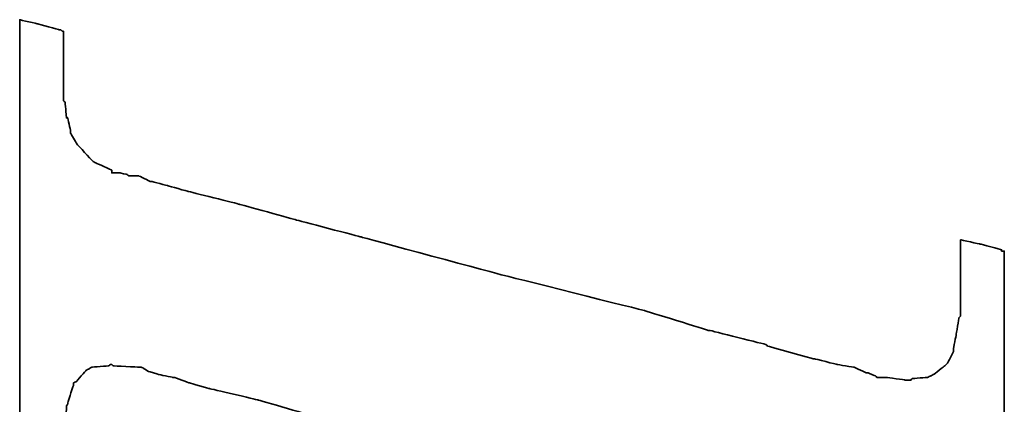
# Model space of a CAD drawing. Header units: millimetres. Extents: x 16.2 to 116, y 28.2 to 93.3.
# Tile 33 of 54: x 101 to 102.5, y 56.3 to 56.9. Entities that reach past the tile are written whole.
import ezdxf

# ---------------------------------------------------------------- set-up
doc = ezdxf.new("R2010")
doc.units = ezdxf.units.MM
doc.layers.add('DIM', color=4, linetype='Continuous')
doc.layers.add('layer 1', color=7, linetype='Continuous')

# ---------------------------------------------------------------- blocks, each defined once
blk = doc.blocks.new('TBI MOTION logo(完整正式版)')
at = {"layer": 'layer 1', "color": 22, "lineweight": 35}
blk.add_open_spline([(-40.59125, -7.943749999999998), (-40.59125, -7.943749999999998), (-40.97375, -7.943749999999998), (-40.97375, -7.943749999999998), (-40.97375, -7.943749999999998), (-40.97375, -7.943749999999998), (-41.38125, -7.943749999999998), (-41.38125, -7.943749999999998), (-41.38125, -7.943749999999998), (-41.38125, -7.943749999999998), (-41.54874999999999, -7.943749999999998), (-41.54874999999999, -7.943749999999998), (-41.54874999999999, -7.943749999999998), (-41.54874999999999, -7.943749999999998), (-41.59875, -7.943749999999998), (-41.59875, -7.943749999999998), (-41.59875, -7.943749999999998), (-41.59875, -7.943749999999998), (-41.88374999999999, -7.943749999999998), (-41.88374999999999, -7.943749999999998), (-41.88374999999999, -7.943749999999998), (-41.88374999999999, -7.943749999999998), (-41.90875, -7.91875), (-41.90875, -7.91875), (-41.90875, -7.91875), (-41.90875, -7.91875), (-42.19875, -7.871249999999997), (-42.19875, -7.871249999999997), (-42.19875, -7.871249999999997), (-42.19875, -7.871249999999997), (-42.43875, -7.82375), (-42.43875, -7.82375), (-42.43875, -7.82375), (-42.43875, -7.82375), (-42.45875, -7.82375), (-42.45875, -7.82375), (-42.45875, -7.82375), (-42.45875, -7.82375), (-42.48624999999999, -7.82375), (-42.48624999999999, -7.82375), (-42.48624999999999, -7.82375), (-42.48624999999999, -7.82375), (-42.67625, -7.723749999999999), (-42.67625, -7.723749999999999), (-42.67625, -7.723749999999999), (-42.67625, -7.723749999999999), (-42.70125, -7.70375), (-42.70125, -7.70375), (-42.70125, -7.70375), (-42.70125, -7.70375), (-42.72375, -7.678749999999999), (-42.72375, -7.678749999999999), (-42.72375, -7.678749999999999), (-42.72375, -7.678749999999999), (-42.86875, -7.488749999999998), (-42.86875, -7.488749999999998), (-42.86875, -7.488749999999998), (-42.86875, -7.488749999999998), (-42.89374999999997, -7.438749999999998), (-42.89374999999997, -7.438749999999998), (-42.89374999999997, -7.438749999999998), (-42.89374999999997, -7.438749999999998), (-42.91875, -7.388749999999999), (-42.91875, -7.388749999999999), (-42.91875, -7.388749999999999), (-42.91875, -7.388749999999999), (-42.93874999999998, -7.12875), (-42.93874999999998, -7.12875), (-42.93874999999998, -7.12875), (-42.93874999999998, -7.12875), (-42.96375, -7.103749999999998), (-42.96375, -7.103749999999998), (-42.96375, -7.103749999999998), (-42.96375, -7.103749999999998), (-42.96375, -7.053749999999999), (-42.96375, -7.053749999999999), (-42.96375, -7.053749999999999), (-42.96375, -7.053749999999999), (-42.96375, -7.00875), (-42.96375, -7.00875), (-42.96375, -7.00875), (-42.96375, -7.00875), (-42.91875, -6.69625), (-42.91875, -6.69625), (-42.91875, -6.69625), (-42.91875, -6.69625), (-42.91875, -6.62375), (-42.91875, -6.62375), (-42.91875, -6.62375), (-42.91875, -6.62375), (-42.91875, -6.59625), (-42.91875, -6.59625), (-42.91875, -6.59625), (-42.91875, -6.59625), (-42.91875, -6.57375), (-42.91875, -6.57375), (-42.91875, -6.57375), (-42.91875, -6.57375), (-42.91875, -6.528749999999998), (-42.91875, -6.528749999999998), (-42.91875, -6.528749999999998), (-42.91875, -6.528749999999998), (-42.89374999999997, -6.50375), (-42.89374999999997, -6.50375), (-42.89374999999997, -6.50375), (-42.89374999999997, -6.50375), (-42.84374999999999, -6.38375), (-42.84374999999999, -6.38375), (-42.84374999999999, -6.38375), (-42.84374999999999, -6.38375), (-42.84374999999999, -6.358749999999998), (-42.84374999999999, -6.358749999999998), (-42.84374999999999, -6.358749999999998), (-42.84374999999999, -6.358749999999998), (-42.74625, -6.143749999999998), (-42.74625, -6.143749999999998), (-42.74625, -6.143749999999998), (-42.74625, -6.143749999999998), (-42.70125, -5.853749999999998), (-42.70125, -5.853749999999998), (-42.70125, -5.853749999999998), (-42.70125, -5.853749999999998), (-42.60374999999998, -5.47125), (-42.60374999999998, -5.47125), (-42.60374999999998, -5.47125), (-42.60374999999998, -5.47125), (-42.60374999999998, -5.44875), (-42.60374999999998, -5.44875), (-42.60374999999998, -5.44875), (-42.60374999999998, -5.44875), (-42.38875, -4.678749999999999), (-42.38875, -4.678749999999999), (-42.38875, -4.678749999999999), (-42.38875, -4.678749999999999), (-42.36375, -4.653749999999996), (-42.36375, -4.653749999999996), (-42.36375, -4.653749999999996), (-42.36375, -4.653749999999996), (-42.12375, -3.69625), (-42.12375, -3.69625), (-42.12375, -3.69625), (-42.12375, -3.69625), (-42.12375, -3.67374), (-42.12375, -3.67374), (-42.12375, -3.67374), (-42.12375, -3.67374), (-41.78875, -2.593739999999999), (-41.78875, -2.593739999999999), (-41.78875, -2.593739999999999), (-41.78875, -2.593739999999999), (-41.18875, -0.19375), (-41.18875, -0.19375), (-41.18875, -0.19375), (-41.18875, -0.19375), (-40.54375, 2.20624), (-40.54375, 2.20624), (-40.54375, 2.20624), (-40.54375, 2.20624), (-40.25374999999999, 3.308749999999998), (-40.25374999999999, 3.308749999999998), (-40.25374999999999, 3.308749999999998), (-40.25374999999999, 3.308749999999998), (-39.98875, 4.27125), (-39.98875, 4.27125), (-39.98875, 4.27125), (-39.98875, 4.27125), (-39.77375, 5.131249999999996), (-39.77375, 5.131249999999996), (-39.77375, 5.131249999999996), (-39.77375, 5.131249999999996), (-39.67875, 5.47125), (-39.67875, 5.47125), (-39.67875, 5.47125), (-39.67875, 5.47125), (-39.60375, 5.756249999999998), (-39.60375, 5.756249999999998), (-39.60375, 5.756249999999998), (-39.60375, 5.756249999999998), (-39.60375, 5.78125), (-39.60375, 5.78125), (-39.60375, 5.78125), (-39.60375, 5.78125), (-39.50875, 5.97125), (-39.50875, 5.97125), (-39.50875, 5.97125), (-39.50875, 5.97125), (-39.50875, 6.138749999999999), (-39.50875, 6.138749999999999), (-39.50875, 6.138749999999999), (-39.50875, 6.138749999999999), (-39.48625, 6.166249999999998), (-39.48625, 6.166249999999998), (-39.48625, 6.166249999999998), (-39.48625, 6.166249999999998), (-39.46125, 6.286249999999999), (-39.46125, 6.286249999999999), (-39.46125, 6.286249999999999), (-39.46125, 6.286249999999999), (-39.46125, 6.426249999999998), (-39.46125, 6.426249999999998), (-39.46125, 6.426249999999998), (-39.46125, 6.426249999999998), (-39.41375, 6.426249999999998), (-39.41375, 6.426249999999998), (-39.41375, 6.426249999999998), (-39.41375, 6.426249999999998), (-39.29375, 6.69125), (-39.29375, 6.69125), (-39.29375, 6.69125), (-39.29375, 6.69125), (-39.26875, 6.741249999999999), (-39.26875, 6.741249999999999), (-39.26875, 6.741249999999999), (-39.26875, 6.741249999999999), (-39.24375, 6.76625), (-39.24375, 6.76625), (-39.24375, 6.76625), (-39.24375, 6.76625), (-38.98375, 7.006239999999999), (-38.98375, 7.006239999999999), (-38.98375, 7.006239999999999), (-38.98375, 7.006239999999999), (-38.95625, 7.026239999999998), (-38.95625, 7.026239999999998), (-38.95625, 7.026239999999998), (-38.95625, 7.026239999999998), (-38.78875, 7.126239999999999), (-38.78875, 7.126239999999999), (-38.78875, 7.126239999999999), (-38.78875, 7.126239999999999), (-38.76375, 7.126239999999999), (-38.76375, 7.126239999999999), (-38.76375, 7.126239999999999), (-38.76375, 7.126239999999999), (-38.74375, 7.126239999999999), (-38.74375, 7.126239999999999), (-38.74375, 7.126239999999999), (-38.74375, 7.126239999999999), (-38.52875, 7.171249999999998), (-38.52875, 7.171249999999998), (-38.52875, 7.171249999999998), (-38.52875, 7.171249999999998), (-38.52875, 7.196239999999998), (-38.52875, 7.196239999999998), (-38.52875, 7.196239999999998), (-38.52875, 7.196239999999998), (-38.50375, 7.196239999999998), (-38.50375, 7.196239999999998), (-38.50375, 7.196239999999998), (-38.50375, 7.196239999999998), (-38.26125, 7.21875), (-38.26125, 7.21875), (-38.26125, 7.21875), (-38.26125, 7.21875), (-38.23875000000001, 7.246239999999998), (-38.23875000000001, 7.246239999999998), (-38.23875000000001, 7.246239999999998), (-38.23875000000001, 7.246239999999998), (-38.21625, 7.246239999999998), (-38.21625, 7.246239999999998), (-38.21625, 7.246239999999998), (-38.21625, 7.246239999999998), (-38.18875, 7.246239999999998), (-38.18875, 7.246239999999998), (-38.18875, 7.246239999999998), (-38.18875, 7.246239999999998), (-37.90375, 7.246239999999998), (-37.90375, 7.246239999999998), (-37.90375, 7.246239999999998), (-37.90375, 7.246239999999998), (-37.85375, 7.246239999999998), (-37.85375, 7.246239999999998), (-37.85375, 7.246239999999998), (-37.85375, 7.246239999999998), (-37.75875, 7.246239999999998), (-37.75875, 7.246239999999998), (-37.75875, 7.246239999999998), (-37.75875, 7.246239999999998), (-37.42375, 7.246239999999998), (-37.42375, 7.246239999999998), (-37.42375, 7.246239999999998), (-37.42375, 7.246239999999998), (-37.08875, 7.246239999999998), (-37.08875, 7.246239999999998), (-37.08875, 7.246239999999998), (-37.08875, 7.246239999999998), (-37.06375, 7.246239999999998), (-37.06375, 7.246239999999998), (-37.06375, 7.246239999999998), (-37.06375, 7.246239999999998), (-37.06375, 7.266239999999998), (-37.06375, 7.266239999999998), (-37.06375, 7.266239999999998), (-37.06375, 7.266239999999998), (-37.03875, 7.291249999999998), (-37.03875, 7.291249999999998), (-37.03875, 7.291249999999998), (-37.03875, 7.291249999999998), (-37.03875, 7.31625), (-37.03875, 7.31625), (-37.03875, 7.31625), (-37.03875, 7.31625), (-36.94125, 7.676249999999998), (-36.94125, 7.676249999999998), (-36.94125, 7.676249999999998), (-36.94125, 7.676249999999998), (-36.86875, 7.98625), (-36.86875, 7.98625), (-36.86875, 7.98625), (-36.86875, 7.98625), (-36.98875000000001, 7.98625), (-36.98875000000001, 7.98625), (-36.98875000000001, 7.98625), (-36.98875000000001, 7.98625), (-37.42375, 7.98625), (-37.42375, 7.98625), (-37.42375, 7.98625), (-37.42375, 7.98625), (-37.94875, 7.98625), (-37.94875, 7.98625), (-37.94875, 7.98625), (-37.94875, 7.98625), (-38.57375, 7.98625), (-38.57375, 7.98625), (-38.57375, 7.98625), (-38.57375, 7.98625), (-39.29375, 7.98625), (-39.29375, 7.98625), (-39.29375, 7.98625), (-39.29375, 7.98625), (-40.82875, 7.98625), (-40.82875, 7.98625), (-40.82875, 7.98625), (-40.82875, 7.98625), (-42.36375, 7.98625), (-42.36375, 7.98625), (-42.36375, 7.98625), (-42.36375, 7.98625), (-43.08375, 7.98625), (-43.08375, 7.98625), (-43.08375, 7.98625), (-43.08375, 7.98625), (-43.70875, 7.98625), (-43.70875, 7.98625), (-43.70875, 7.98625), (-43.70875, 7.98625), (-44.23375, 7.98625), (-44.23375, 7.98625), (-44.23375, 7.98625), (-44.23375, 7.98625), (-44.66875, 7.98625), (-44.66875, 7.98625), (-44.66875, 7.98625), (-44.66875, 7.98625), (-44.88375, 7.98625), (-44.88375, 7.98625), (-44.88375, 7.98625), (-44.88375, 7.98625), (-44.90874999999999, 7.94125), (-44.90874999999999, 7.94125), (-44.90874999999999, 7.94125), (-44.90874999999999, 7.94125), (-44.90874999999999, 7.916249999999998), (-44.90874999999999, 7.916249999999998), (-44.90874999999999, 7.916249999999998), (-44.90874999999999, 7.916249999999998), (-45.00375, 7.55625), (-45.00375, 7.55625), (-45.00375, 7.55625), (-45.00375, 7.55625), (-45.05374999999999, 7.246239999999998), (-45.05374999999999, 7.246239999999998), (-45.05374999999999, 7.246239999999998), (-45.05374999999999, 7.246239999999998), (-44.61875, 7.246239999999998), (-44.61875, 7.246239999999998), (-44.61875, 7.246239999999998), (-44.61875, 7.246239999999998), (-44.11375, 7.246239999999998), (-44.11375, 7.246239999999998), (-44.11375, 7.246239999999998), (-44.11375, 7.246239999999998), (-43.99375, 7.246239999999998), (-43.99375, 7.246239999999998), (-43.99375, 7.246239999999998), (-43.99375, 7.246239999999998), (-43.94625, 7.246239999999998), (-43.94625, 7.246239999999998), (-43.94625, 7.246239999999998), (-43.94625, 7.246239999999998), (-43.92374, 7.246239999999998), (-43.92374, 7.246239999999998), (-43.92374, 7.246239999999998), (-43.92374, 7.246239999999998), (-43.65874999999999, 7.246239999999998), (-43.65874999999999, 7.246239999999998), (-43.65874999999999, 7.246239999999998), (-43.65874999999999, 7.246239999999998), (-43.63875, 7.21875), (-43.63875, 7.21875), (-43.63875, 7.21875), (-43.63875, 7.21875), (-43.46874999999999, 7.196239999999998), (-43.46874999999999, 7.196239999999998), (-43.46874999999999, 7.196239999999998), (-43.46874999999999, 7.196239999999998), (-43.39875, 7.196239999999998), (-43.39875, 7.196239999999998), (-43.39875, 7.196239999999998), (-43.39875, 7.196239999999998), (-43.37125, 7.171249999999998), (-43.37125, 7.171249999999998), (-43.37125, 7.171249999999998), (-43.37125, 7.171249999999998), (-43.34875, 7.171249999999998), (-43.34875, 7.171249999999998), (-43.34875, 7.171249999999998), (-43.34875, 7.171249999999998), (-43.20375, 7.126239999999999), (-43.20375, 7.126239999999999), (-43.20375, 7.126239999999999), (-43.20375, 7.126239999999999), (-43.05875, 7.076239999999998), (-43.05875, 7.076239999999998), (-43.05875, 7.076239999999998), (-43.05875, 7.076239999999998), (-43.01375, 7.076239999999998), (-43.01375, 7.076239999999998), (-43.01375, 7.076239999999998), (-43.01375, 7.076239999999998), (-42.98875, 7.026239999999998), (-42.98875, 7.026239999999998), (-42.98875, 7.026239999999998), (-42.98875, 7.026239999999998), (-42.79874999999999, 6.86125), (-42.79874999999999, 6.86125), (-42.79874999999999, 6.86125), (-42.79874999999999, 6.86125), (-42.77375, 6.81125), (-42.77375, 6.81125), (-42.77375, 6.81125), (-42.77375, 6.81125), (-42.74625, 6.76625), (-42.74625, 6.76625), (-42.74625, 6.76625), (-42.74625, 6.76625), (-42.72375, 6.47625), (-42.72375, 6.47625), (-42.72375, 6.47625), (-42.72375, 6.47625), (-42.70125, 6.45124), (-42.70125, 6.45124), (-42.70125, 6.45124), (-42.70125, 6.45124), (-42.70125, 6.426249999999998), (-42.70125, 6.426249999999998), (-42.70125, 6.426249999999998), (-42.70125, 6.426249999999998), (-42.72375, 6.40625), (-42.72375, 6.40625), (-42.72375, 6.40625), (-42.72375, 6.40625), (-42.74625, 5.97125), (-42.74625, 5.97125), (-42.74625, 5.97125), (-42.74625, 5.97125), (-42.74625, 5.94625), (-42.74625, 5.94625), (-42.74625, 5.94625), (-42.74625, 5.94625), (-42.74625, 5.926249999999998), (-42.74625, 5.926249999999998), (-42.74625, 5.926249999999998), (-42.74625, 5.926249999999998), (-42.77375, 5.876249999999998), (-42.77375, 5.876249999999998), (-42.77375, 5.876249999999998), (-42.77375, 5.876249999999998), (-42.81875, 5.80625), (-42.81875, 5.80625), (-42.81875, 5.80625), (-42.81875, 5.80625), (-42.86875, 5.63625), (-42.86875, 5.63625), (-42.86875, 5.63625), (-42.86875, 5.63625), (-42.91875, 5.39625), (-42.91875, 5.39625), (-42.91875, 5.39625), (-42.91875, 5.39625), (-42.91875, 5.37124), (-42.91875, 5.37124), (-42.91875, 5.37124), (-42.91875, 5.37124), (-43.01375, 5.10874), (-43.01375, 5.10874), (-43.01375, 5.10874), (-43.01375, 5.10874), (-43.10875, 4.771239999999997), (-43.10875, 4.771239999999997), (-43.10875, 4.771239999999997), (-43.10875, 4.771239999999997), (-43.29875, 3.956249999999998), (-43.29875, 3.956249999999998), (-43.29875, 3.956249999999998), (-43.29875, 3.956249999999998), (-43.58875, 2.951249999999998), (-43.58875, 2.951249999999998), (-43.58875, 2.951249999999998), (-43.58875, 2.951249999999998), (-43.87375, 1.87125), (-43.87375, 1.87125), (-43.87375, 1.87125), (-43.87375, 1.87125), (-44.52625, -0.50374), (-44.52625, -0.50374), (-44.52625, -0.50374), (-44.52625, -0.50374), (-45.14874999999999, -2.853749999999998), (-45.14874999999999, -2.853749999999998), (-45.14874999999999, -2.853749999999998), (-45.14874999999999, -2.853749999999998), (-45.43375, -3.95875), (-45.43375, -3.95875), (-45.43375, -3.95875), (-45.43375, -3.95875), (-45.69874999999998, -4.96875), (-45.69874999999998, -4.96875), (-45.69874999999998, -4.96875), (-45.69874999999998, -4.96875), (-45.91375, -5.78375), (-45.91375, -5.78375), (-45.91375, -5.78375), (-45.91375, -5.78375), (-46.01374999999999, -6.11875), (-46.01374999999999, -6.11875), (-46.01374999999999, -6.11875), (-46.01374999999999, -6.11875), (-46.01374999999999, -6.143749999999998), (-46.01374999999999, -6.143749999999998), (-46.01374999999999, -6.143749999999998), (-46.01374999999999, -6.143749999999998), (-46.10875, -6.40875), (-46.10875, -6.40875), (-46.10875, -6.40875), (-46.10875, -6.40875), (-46.15375, -6.648749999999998), (-46.15375, -6.648749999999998), (-46.15375, -6.648749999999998), (-46.15375, -6.648749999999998), (-46.20375, -6.83875), (-46.20375, -6.83875), (-46.20375, -6.83875), (-46.20375, -6.83875), (-46.22874999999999, -6.933749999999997), (-46.22874999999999, -6.933749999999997), (-46.22874999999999, -6.933749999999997), (-46.22874999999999, -6.933749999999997), (-46.22874999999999, -7.07875), (-46.22874999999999, -7.07875), (-46.22874999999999, -7.07875), (-46.22874999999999, -7.07875), (-46.27374999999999, -7.07875), (-46.27374999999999, -7.07875), (-46.27374999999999, -7.07875), (-46.27374999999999, -7.07875), (-46.39375, -7.34375), (-46.39375, -7.34375), (-46.39375, -7.34375), (-46.39375, -7.34375), (-46.39375, -7.36875), (-46.39375, -7.36875), (-46.39375, -7.36875), (-46.39375, -7.36875), (-46.42125, -7.388749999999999), (-46.42125, -7.388749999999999), (-46.42125, -7.388749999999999), (-46.42125, -7.388749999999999), (-46.68375, -7.678749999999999), (-46.68375, -7.678749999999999), (-46.68375, -7.678749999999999), (-46.68375, -7.678749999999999), (-46.70875, -7.70375), (-46.70875, -7.70375), (-46.70875, -7.70375), (-46.70875, -7.70375), (-46.75374999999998, -7.723749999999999), (-46.75374999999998, -7.723749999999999), (-46.75374999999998, -7.723749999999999), (-46.75374999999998, -7.723749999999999), (-47.08874999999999, -7.871249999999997), (-47.08874999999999, -7.871249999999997), (-47.08874999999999, -7.871249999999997), (-47.08874999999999, -7.871249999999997), (-47.11625, -7.871249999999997), (-47.11625, -7.871249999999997), (-47.11625, -7.871249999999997), (-47.11625, -7.871249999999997), (-47.13875, -7.893749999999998), (-47.13875, -7.893749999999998), (-47.13875, -7.893749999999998), (-47.13875, -7.893749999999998), (-47.56874999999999, -7.91875), (-47.56874999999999, -7.91875), (-47.56874999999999, -7.91875), (-47.56874999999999, -7.91875), (-47.59624999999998, -7.943749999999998), (-47.59624999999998, -7.943749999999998), (-47.59624999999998, -7.943749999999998), (-47.59624999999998, -7.943749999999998), (-47.64375, -7.943749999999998), (-47.64375, -7.943749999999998), (-47.64375, -7.943749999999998), (-47.64375, -7.943749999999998), (-47.73625, -7.943749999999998), (-47.73625, -7.943749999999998), (-47.73625, -7.943749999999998), (-47.73625, -7.943749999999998), (-48.07375, -7.943749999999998), (-48.07375, -7.943749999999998), (-48.07375, -7.943749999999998), (-48.07375, -7.943749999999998), (-48.36125, -7.943749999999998), (-48.36125, -7.943749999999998), (-48.36125, -7.943749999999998), (-48.36125, -7.943749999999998), (-48.36125, -7.966249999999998), (-48.36125, -7.966249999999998), (-48.36125, -7.966249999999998), (-48.36125, -7.966249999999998), (-48.36125, -7.991249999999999), (-48.36125, -7.991249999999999), (-48.36125, -7.991249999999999), (-48.36125, -7.991249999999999), (-48.38875, -8.013749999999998), (-48.38875, -8.013749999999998), (-48.38875, -8.013749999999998), (-48.38875, -8.013749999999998), (-48.50875, -8.34875), (-48.50875, -8.34875), (-48.50875, -8.34875), (-48.50875, -8.34875), (-48.55375, -8.68625), (-48.55375, -8.68625), (-48.55375, -8.68625), (-48.55375, -8.68625), (-48.45875, -8.68625), (-48.45875, -8.68625), (-48.45875, -8.68625), (-48.45875, -8.68625), (-48.07375, -8.68625), (-48.07375, -8.68625), (-48.07375, -8.68625), (-48.07375, -8.68625), (-47.52374999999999, -8.68625), (-47.52374999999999, -8.68625), (-47.52374999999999, -8.68625), (-47.52374999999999, -8.68625), (-46.92375, -8.68625), (-46.92375, -8.68625), (-46.92375, -8.68625), (-46.92375, -8.68625), (-46.25375, -8.68625), (-46.25375, -8.68625), (-46.25375, -8.68625), (-46.25375, -8.68625), (-46.20375, -8.68625), (-46.20375, -8.68625), (-46.20375, -8.68625), (-46.20375, -8.68625), (-44.71375, -8.68625), (-44.71375, -8.68625), (-44.71375, -8.68625), (-44.71375, -8.68625), (-43.22874999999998, -8.68625), (-43.22874999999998, -8.68625), (-43.22874999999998, -8.68625), (-43.22874999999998, -8.68625), (-42.55875, -8.68625), (-42.55875, -8.68625), (-42.55875, -8.68625), (-42.55875, -8.68625), (-42.50874999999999, -8.68625), (-42.50874999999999, -8.68625), (-42.50874999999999, -8.68625), (-42.50874999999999, -8.68625), (-41.93375, -8.68625), (-41.93375, -8.68625), (-41.93375, -8.68625), (-41.93375, -8.68625), (-41.38125, -8.68625), (-41.38125, -8.68625), (-41.38125, -8.68625), (-41.38125, -8.68625), (-40.97375, -8.68625), (-40.97375, -8.68625), (-40.97375, -8.68625), (-40.97375, -8.68625), (-40.78125, -8.68625), (-40.78125, -8.68625), (-40.78125, -8.68625), (-40.78125, -8.68625), (-40.78125, -8.638749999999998), (-40.78125, -8.638749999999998), (-40.78125, -8.638749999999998), (-40.78125, -8.638749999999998), (-40.75874999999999, -8.638749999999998), (-40.75874999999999, -8.638749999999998), (-40.75874999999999, -8.638749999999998), (-40.75874999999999, -8.638749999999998), (-40.66374999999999, -8.27875), (-40.66374999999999, -8.27875), (-40.66374999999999, -8.27875), (-40.66374999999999, -8.27875), (-40.59125, -7.943749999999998), (-40.59125, -7.943749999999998)], degree=3, knots=[0, 0, 0, 0, 0.0055865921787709, 0.0055865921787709, 0.0055865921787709, 0.0055866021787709, 0.0111731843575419, 0.0111731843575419, 0.0111731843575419, 0.0111731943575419, 0.0167597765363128, 0.0167597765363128, 0.0167597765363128, 0.0167597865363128, 0.0223463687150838, 0.0223463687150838, 0.0223463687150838, 0.0223463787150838, 0.0279329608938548, 0.0279329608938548, 0.0279329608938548, 0.0279329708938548, 0.0335195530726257, 0.0335195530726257, 0.0335195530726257, 0.0335195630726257, 0.0391061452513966, 0.0391061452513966, 0.0391061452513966, 0.0391061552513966, 0.0446927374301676, 0.0446927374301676, 0.0446927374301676, 0.0446927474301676, 0.0502793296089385, 0.0502793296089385, 0.0502793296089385, 0.0502793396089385, 0.0558659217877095, 0.0558659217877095, 0.0558659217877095, 0.0558659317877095, 0.0614525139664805, 0.0614525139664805, 0.0614525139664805, 0.0614525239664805, 0.0670391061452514, 0.0670391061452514, 0.0670391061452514, 0.0670391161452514, 0.0726256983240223, 0.0726256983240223, 0.0726256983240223, 0.0726257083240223, 0.0782122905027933, 0.0782122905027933, 0.0782122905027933, 0.0782123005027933, 0.0837988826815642, 0.0837988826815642, 0.0837988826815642, 0.0837988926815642, 0.0893854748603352, 0.0893854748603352, 0.0893854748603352, 0.0893854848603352, 0.0949720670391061, 0.0949720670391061, 0.0949720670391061, 0.0949720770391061, 0.1005586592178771, 0.1005586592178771, 0.1005586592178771, 0.1005586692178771, 0.106145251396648, 0.106145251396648, 0.106145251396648, 0.106145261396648, 0.1117318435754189, 0.1117318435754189, 0.1117318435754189, 0.1117318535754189, 0.1173184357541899, 0.1173184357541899, 0.1173184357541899, 0.1173184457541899, 0.1229050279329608, 0.1229050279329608, 0.1229050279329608, 0.1229050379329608, 0.1284916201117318, 0.1284916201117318, 0.1284916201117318, 0.1284916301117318, 0.1340782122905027, 0.1340782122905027, 0.1340782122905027, 0.1340782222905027, 0.1396648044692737, 0.1396648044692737, 0.1396648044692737, 0.1396648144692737, 0.1452513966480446, 0.1452513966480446, 0.1452513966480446, 0.1452514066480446, 0.1508379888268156, 0.1508379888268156, 0.1508379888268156, 0.1508379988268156, 0.1564245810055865, 0.1564245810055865, 0.1564245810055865, 0.1564245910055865, 0.1620111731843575, 0.1620111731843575, 0.1620111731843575, 0.1620111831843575, 0.1675977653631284, 0.1675977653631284, 0.1675977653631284, 0.1675977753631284, 0.1731843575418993, 0.1731843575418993, 0.1731843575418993, 0.1731843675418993, 0.1787709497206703, 0.1787709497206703, 0.1787709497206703, 0.1787709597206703, 0.1843575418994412, 0.1843575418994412, 0.1843575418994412, 0.1843575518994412, 0.1899441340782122, 0.1899441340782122, 0.1899441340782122, 0.1899441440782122, 0.1955307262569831, 0.1955307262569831, 0.1955307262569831, 0.1955307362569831, 0.2011173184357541, 0.2011173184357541, 0.2011173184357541, 0.2011173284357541, 0.206703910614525, 0.206703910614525, 0.206703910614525, 0.206703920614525, 0.2122905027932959, 0.2122905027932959, 0.2122905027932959, 0.2122905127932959, 0.2178770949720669, 0.2178770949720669, 0.2178770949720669, 0.2178771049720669, 0.2234636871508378, 0.2234636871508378, 0.2234636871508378, 0.2234636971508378, 0.2290502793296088, 0.2290502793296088, 0.2290502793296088, 0.2290502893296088, 0.2346368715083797, 0.2346368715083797, 0.2346368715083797, 0.2346368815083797, 0.2402234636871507, 0.2402234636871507, 0.2402234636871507, 0.2402234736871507, 0.2458100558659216, 0.2458100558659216, 0.2458100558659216, 0.2458100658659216, 0.2513966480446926, 0.2513966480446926, 0.2513966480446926, 0.2513966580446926, 0.2569832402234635, 0.2569832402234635, 0.2569832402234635, 0.2569832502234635, 0.2625698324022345, 0.2625698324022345, 0.2625698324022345, 0.2625698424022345, 0.2681564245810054, 0.2681564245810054, 0.2681564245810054, 0.2681564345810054, 0.2737430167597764, 0.2737430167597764, 0.2737430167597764, 0.2737430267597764, 0.2793296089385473, 0.2793296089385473, 0.2793296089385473, 0.2793296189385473, 0.2849162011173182, 0.2849162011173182, 0.2849162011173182, 0.2849162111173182, 0.2905027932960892, 0.2905027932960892, 0.2905027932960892, 0.2905028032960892, 0.2960893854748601, 0.2960893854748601, 0.2960893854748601, 0.29608939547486, 0.3016759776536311, 0.3016759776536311, 0.3016759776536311, 0.3016759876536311, 0.3072625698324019, 0.3072625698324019, 0.3072625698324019, 0.3072625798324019, 0.312849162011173, 0.312849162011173, 0.312849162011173, 0.312849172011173, 0.3184357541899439, 0.3184357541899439, 0.3184357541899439, 0.3184357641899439, 0.3240223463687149, 0.3240223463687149, 0.3240223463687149, 0.3240223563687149, 0.3296089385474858, 0.3296089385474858, 0.3296089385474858, 0.3296089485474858, 0.3351955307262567, 0.3351955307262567, 0.3351955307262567, 0.3351955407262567, 0.3407821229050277, 0.3407821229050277, 0.3407821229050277, 0.3407821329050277, 0.3463687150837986, 0.3463687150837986, 0.3463687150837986, 0.3463687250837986, 0.3519553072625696, 0.3519553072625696, 0.3519553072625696, 0.3519553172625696, 0.3575418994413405, 0.3575418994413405, 0.3575418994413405, 0.3575419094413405, 0.3631284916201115, 0.3631284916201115, 0.3631284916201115, 0.3631285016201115, 0.3687150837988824, 0.3687150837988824, 0.3687150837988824, 0.3687150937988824, 0.3743016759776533, 0.3743016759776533, 0.3743016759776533, 0.3743016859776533, 0.3798882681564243, 0.3798882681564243, 0.3798882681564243, 0.3798882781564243, 0.3854748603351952, 0.3854748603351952, 0.3854748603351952, 0.3854748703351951, 0.3910614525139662, 0.3910614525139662, 0.3910614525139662, 0.3910614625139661, 0.3966480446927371, 0.3966480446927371, 0.3966480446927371, 0.3966480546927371, 0.4022346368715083, 0.4022346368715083, 0.4022346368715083, 0.4022346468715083, 0.407821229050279, 0.407821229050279, 0.407821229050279, 0.4078212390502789, 0.4134078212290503, 0.4134078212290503, 0.4134078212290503, 0.4134078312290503, 0.4189944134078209, 0.4189944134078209, 0.4189944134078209, 0.4189944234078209, 0.4245810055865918, 0.4245810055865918, 0.4245810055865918, 0.4245810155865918, 0.4301675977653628, 0.4301675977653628, 0.4301675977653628, 0.4301676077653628, 0.4357541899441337, 0.4357541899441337, 0.4357541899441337, 0.4357541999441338, 0.4413407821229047, 0.4413407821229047, 0.4413407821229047, 0.4413407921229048, 0.4469273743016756, 0.4469273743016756, 0.4469273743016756, 0.4469273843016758, 0.4525139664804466, 0.4525139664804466, 0.4525139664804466, 0.4525139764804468, 0.4581005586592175, 0.4581005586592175, 0.4581005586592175, 0.4581005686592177, 0.4636871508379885, 0.4636871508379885, 0.4636871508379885, 0.4636871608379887, 0.4692737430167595, 0.4692737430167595, 0.4692737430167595, 0.4692737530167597, 0.4748603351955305, 0.4748603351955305, 0.4748603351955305, 0.4748603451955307, 0.4804469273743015, 0.4804469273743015, 0.4804469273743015, 0.4804469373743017, 0.4860335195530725, 0.4860335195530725, 0.4860335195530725, 0.4860335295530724, 0.4916201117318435, 0.4916201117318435, 0.4916201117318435, 0.4916201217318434, 0.4972067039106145, 0.4972067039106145, 0.4972067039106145, 0.4972067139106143, 0.5027932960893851, 0.5027932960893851, 0.5027932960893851, 0.5027933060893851, 0.5083798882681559, 0.5083798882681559, 0.5083798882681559, 0.508379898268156, 0.513966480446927, 0.513966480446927, 0.513966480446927, 0.5139664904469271, 0.519553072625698, 0.519553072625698, 0.519553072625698, 0.5195530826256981, 0.5251396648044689, 0.5251396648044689, 0.5251396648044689, 0.525139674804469, 0.53072625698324, 0.53072625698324, 0.53072625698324, 0.5307262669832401, 0.536312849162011, 0.536312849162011, 0.536312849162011, 0.5363128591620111, 0.541899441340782, 0.541899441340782, 0.541899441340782, 0.5418994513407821, 0.5474860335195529, 0.5474860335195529, 0.5474860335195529, 0.547486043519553, 0.553072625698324, 0.553072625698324, 0.553072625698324, 0.5530726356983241, 0.5586592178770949, 0.5586592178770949, 0.5586592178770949, 0.558659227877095, 0.5642458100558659, 0.5642458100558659, 0.5642458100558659, 0.564245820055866, 0.569832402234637, 0.569832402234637, 0.569832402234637, 0.5698324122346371, 0.5754189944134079, 0.5754189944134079, 0.5754189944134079, 0.575419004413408, 0.5810055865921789, 0.5810055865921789, 0.5810055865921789, 0.581005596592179, 0.5865921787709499, 0.5865921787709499, 0.5865921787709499, 0.5865921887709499, 0.592178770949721, 0.592178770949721, 0.592178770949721, 0.5921787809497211, 0.5977653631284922, 0.5977653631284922, 0.5977653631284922, 0.5977653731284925, 0.6033519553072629, 0.6033519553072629, 0.6033519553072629, 0.6033519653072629, 0.6089385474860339, 0.6089385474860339, 0.6089385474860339, 0.608938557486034, 0.6145251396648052, 0.6145251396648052, 0.6145251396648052, 0.6145251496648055, 0.6201117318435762, 0.6201117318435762, 0.6201117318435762, 0.6201117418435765, 0.6256983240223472, 0.6256983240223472, 0.6256983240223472, 0.6256983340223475, 0.6312849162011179, 0.6312849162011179, 0.6312849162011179, 0.631284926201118, 0.6368715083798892, 0.6368715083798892, 0.6368715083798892, 0.6368715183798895, 0.6424581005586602, 0.6424581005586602, 0.6424581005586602, 0.6424581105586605, 0.6480446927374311, 0.6480446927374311, 0.6480446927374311, 0.6480447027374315, 0.6536312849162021, 0.6536312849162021, 0.6536312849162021, 0.6536312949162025, 0.6592178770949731, 0.6592178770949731, 0.6592178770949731, 0.6592178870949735, 0.6648044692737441, 0.6648044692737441, 0.6648044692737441, 0.6648044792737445, 0.6703910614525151, 0.6703910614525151, 0.6703910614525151, 0.6703910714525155, 0.6759776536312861, 0.6759776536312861, 0.6759776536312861, 0.6759776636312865, 0.6815642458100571, 0.6815642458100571, 0.6815642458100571, 0.6815642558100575, 0.6871508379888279, 0.6871508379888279, 0.6871508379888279, 0.687150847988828, 0.6927374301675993, 0.6927374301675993, 0.6927374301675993, 0.6927374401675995, 0.6983240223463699, 0.6983240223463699, 0.6983240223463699, 0.69832403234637, 0.7039106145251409, 0.7039106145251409, 0.7039106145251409, 0.703910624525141, 0.7094972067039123, 0.7094972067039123, 0.7094972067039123, 0.7094972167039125, 0.7150837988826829, 0.7150837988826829, 0.7150837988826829, 0.715083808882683, 0.7206703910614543, 0.7206703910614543, 0.7206703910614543, 0.7206704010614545, 0.7262569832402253, 0.7262569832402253, 0.7262569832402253, 0.7262569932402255, 0.7318435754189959, 0.7318435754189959, 0.7318435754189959, 0.731843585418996, 0.7374301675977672, 0.7374301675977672, 0.7374301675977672, 0.7374301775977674, 0.7430167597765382, 0.7430167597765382, 0.7430167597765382, 0.7430167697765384, 0.7486033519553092, 0.7486033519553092, 0.7486033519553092, 0.7486033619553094, 0.7541899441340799, 0.7541899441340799, 0.7541899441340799, 0.75418995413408, 0.7597765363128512, 0.7597765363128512, 0.7597765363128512, 0.7597765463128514, 0.7653631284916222, 0.7653631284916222, 0.7653631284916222, 0.7653631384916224, 0.7709497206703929, 0.7709497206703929, 0.7709497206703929, 0.770949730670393, 0.7765363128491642, 0.7765363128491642, 0.7765363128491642, 0.7765363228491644, 0.7821229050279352, 0.7821229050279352, 0.7821229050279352, 0.7821229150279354, 0.7877094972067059, 0.7877094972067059, 0.7877094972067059, 0.787709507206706, 0.7932960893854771, 0.7932960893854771, 0.7932960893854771, 0.7932960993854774, 0.7988826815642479, 0.7988826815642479, 0.7988826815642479, 0.798882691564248, 0.8044692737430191, 0.8044692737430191, 0.8044692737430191, 0.8044692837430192, 0.8100558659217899, 0.8100558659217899, 0.8100558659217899, 0.81005587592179, 0.8156424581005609, 0.8156424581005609, 0.8156424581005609, 0.815642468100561, 0.8212290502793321, 0.8212290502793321, 0.8212290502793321, 0.8212290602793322, 0.8268156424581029, 0.8268156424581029, 0.8268156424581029, 0.826815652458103, 0.8324022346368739, 0.8324022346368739, 0.8324022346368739, 0.8324022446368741, 0.8379888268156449, 0.8379888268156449, 0.8379888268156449, 0.837988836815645, 0.8435754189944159, 0.8435754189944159, 0.8435754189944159, 0.8435754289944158, 0.8491620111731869, 0.8491620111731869, 0.8491620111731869, 0.8491620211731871, 0.8547486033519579, 0.8547486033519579, 0.8547486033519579, 0.854748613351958, 0.8603351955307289, 0.8603351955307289, 0.8603351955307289, 0.860335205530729, 0.8659217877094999, 0.8659217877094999, 0.8659217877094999, 0.8659217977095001, 0.8715083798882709, 0.8715083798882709, 0.8715083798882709, 0.871508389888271, 0.8770949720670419, 0.8770949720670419, 0.8770949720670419, 0.877094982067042, 0.8826815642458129, 0.8826815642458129, 0.8826815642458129, 0.8826815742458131, 0.8882681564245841, 0.8882681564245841, 0.8882681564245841, 0.8882681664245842, 0.8938547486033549, 0.8938547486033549, 0.8938547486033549, 0.893854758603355, 0.8994413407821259, 0.8994413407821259, 0.8994413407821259, 0.8994413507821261, 0.9050279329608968, 0.9050279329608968, 0.9050279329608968, 0.9050279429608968, 0.910614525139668, 0.910614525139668, 0.910614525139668, 0.910614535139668, 0.9162011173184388, 0.9162011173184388, 0.9162011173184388, 0.9162011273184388, 0.92178770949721, 0.92178770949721, 0.92178770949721, 0.92178771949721, 0.9273743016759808, 0.9273743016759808, 0.9273743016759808, 0.9273743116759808, 0.932960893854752, 0.932960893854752, 0.932960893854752, 0.932960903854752, 0.9385474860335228, 0.9385474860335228, 0.9385474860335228, 0.9385474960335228, 0.9441340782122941, 0.9441340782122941, 0.9441340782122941, 0.9441340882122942, 0.9497206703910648, 0.9497206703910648, 0.9497206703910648, 0.9497206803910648, 0.955307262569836, 0.955307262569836, 0.955307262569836, 0.9553072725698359, 0.9608938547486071, 0.9608938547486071, 0.9608938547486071, 0.9608938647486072, 0.966480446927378, 0.966480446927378, 0.966480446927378, 0.9664804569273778, 0.9720670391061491, 0.9720670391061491, 0.9720670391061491, 0.9720670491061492, 0.97765363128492, 0.97765363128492, 0.97765363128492, 0.9776536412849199, 0.9832402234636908, 0.9832402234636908, 0.9832402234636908, 0.9832402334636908, 0.9888268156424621, 0.9888268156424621, 0.9888268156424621, 0.9888268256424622, 0.9944134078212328, 0.9944134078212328, 0.9944134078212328, 0.9944134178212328, 1, 1, 1, 1], dxfattribs=at)

msp = doc.modelspace()

# ---------------------------------------------------------------- block references
at = {"layer": 'DIM', "color": 7, "xscale": 0.0907909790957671, "yscale": 0.0907909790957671, "zscale": 0.0907909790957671, "rotation": 90}
msp.add_blockref('TBI MOTION logo(完整正式版)', (101.7294755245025, 60.2375193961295), dxfattribs=at)

doc.saveas('drawing.dxf')
